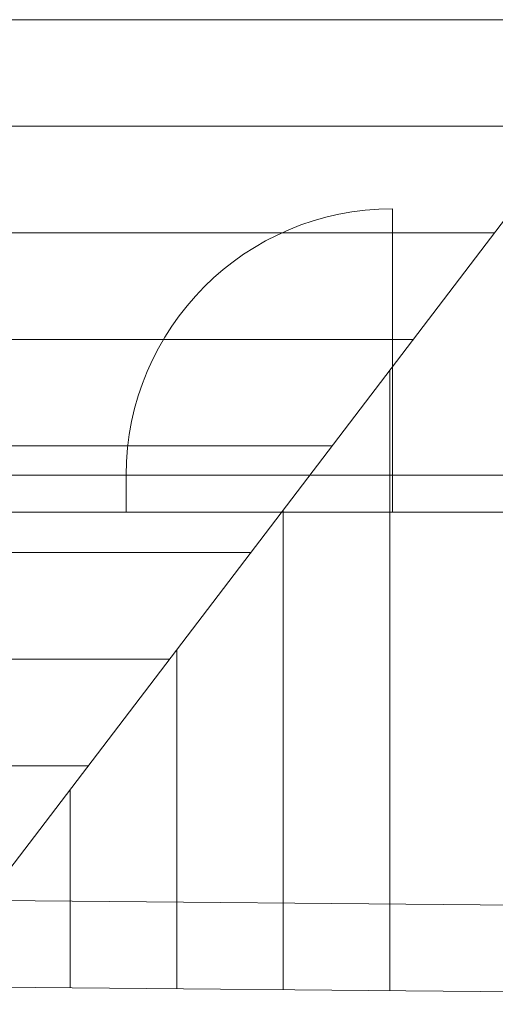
# Model space of a CAD drawing. Extents: x -142 to 528, y -48 to 546.
# Tile 15 of 28: x -41 to -14, y 33 to 89. Entities that reach past the tile are written whole.
import ezdxf
from ezdxf.lldxf.tags import DXFTag

# ---------------------------------------------------------------- set-up
doc = ezdxf.new("R2010")
doc.units = 0
doc.layers.get('0').update_dxf_attribs({"lineweight": 35})
doc.layers.add('5_OG-BESTAND', color=7, linetype='Continuous', lineweight=25)
doc.layers.add('5_OG-SCHRAFF-FILL', color=7, linetype='Continuous', lineweight=25)
tags = doc.linetypes.add('VERDECKT2_S2', pattern=[0.0027, 0.002, -0.0007]).pattern_tags.tags
tags[6:7] = [DXFTag(74, 4), DXFTag(75, 0), DXFTag(340, '0'), DXFTag(46, 1.0), DXFTag(50, 0.0), DXFTag(44, 0.0), DXFTag(45, 0.0)]
tags[4:5] = [DXFTag(74, 4), DXFTag(75, 0), DXFTag(340, '0'), DXFTag(46, 1.0), DXFTag(50, 0.0), DXFTag(44, 0.0), DXFTag(45, 0.0)]

# ---------------------------------------------------------------- blocks, each defined once
blk = doc.blocks.new('Referenz-A07AMIMB1N', base_point=(-124.39, -25.004))
at = {"layer": '5_OG-BESTAND', "color": 0, "lineweight": 18}
for p, q in [((-46.851, 34.116), (-10.775, 81.401)), ((-85.971, 34.466), (64.42, 33.119))]:
    blk.add_line(p, q, dxfattribs=at)
at = {"layer": '5_OG-BESTAND', "color": 0, "linetype": 'VERDECKT2_S2', "lineweight": 18, "ltscale": 0.18}
for p, q in [((-20.221, 60.82), (-20.221, 77.908)), ((-76.281, 62.908), (34.916, 62.908)), ((-61.154, 62.908), (34.916, 62.908)), ((54.73, 62.908), (-61.154, 62.908)), ((-35.221, 60.82), (-35.221, 62.908)), ((54.73, 60.82), (-76.281, 60.82)), ((-81.081, 39.313), (59.53, 38.053))]:
    blk.add_line(p, q, dxfattribs=at)
blk.add_ellipse((-20.221, 62.908), major_axis=(0, 15), ratio=1, start_param=0, end_param=1.570796, dxfattribs=at)
at = {"layer": '5_OG-SCHRAFF-FILL', "color": 0, "lineweight": 13}
for p, q in [((-85.971, 88.553), (64.42, 88.553)), ((-85.971, 82.553), (64.42, 82.553)), ((-85.971, 76.553), (-14.474, 76.553)), ((-85.971, 70.553), (-19.052, 70.553)), ((-20.379, 33.879), (-20.379, 68.813)), ((-85.971, 64.553), (-23.63, 64.553)), ((-26.379, 33.932), (-26.379, 60.948)), ((-85.971, 58.553), (-28.207, 58.553)), ((-32.379, 33.986), (-32.379, 53.084)), ((-85.971, 52.553), (-32.785, 52.553)), ((-85.971, 46.553), (-37.362, 46.553)), ((-38.379, 34.04), (-38.379, 45.22))]:
    blk.add_line(p, q, dxfattribs=at)

msp = doc.modelspace()

# ---------------------------------------------------------------- block references
at = {"color": 251, "lineweight": 25, "ltscale": 0.25, "true_color": 0x585858}
msp.add_blockref('Referenz-A07AMIMB1N', (-124.39, -25.004), dxfattribs=at)

doc.saveas('drawing.dxf')
